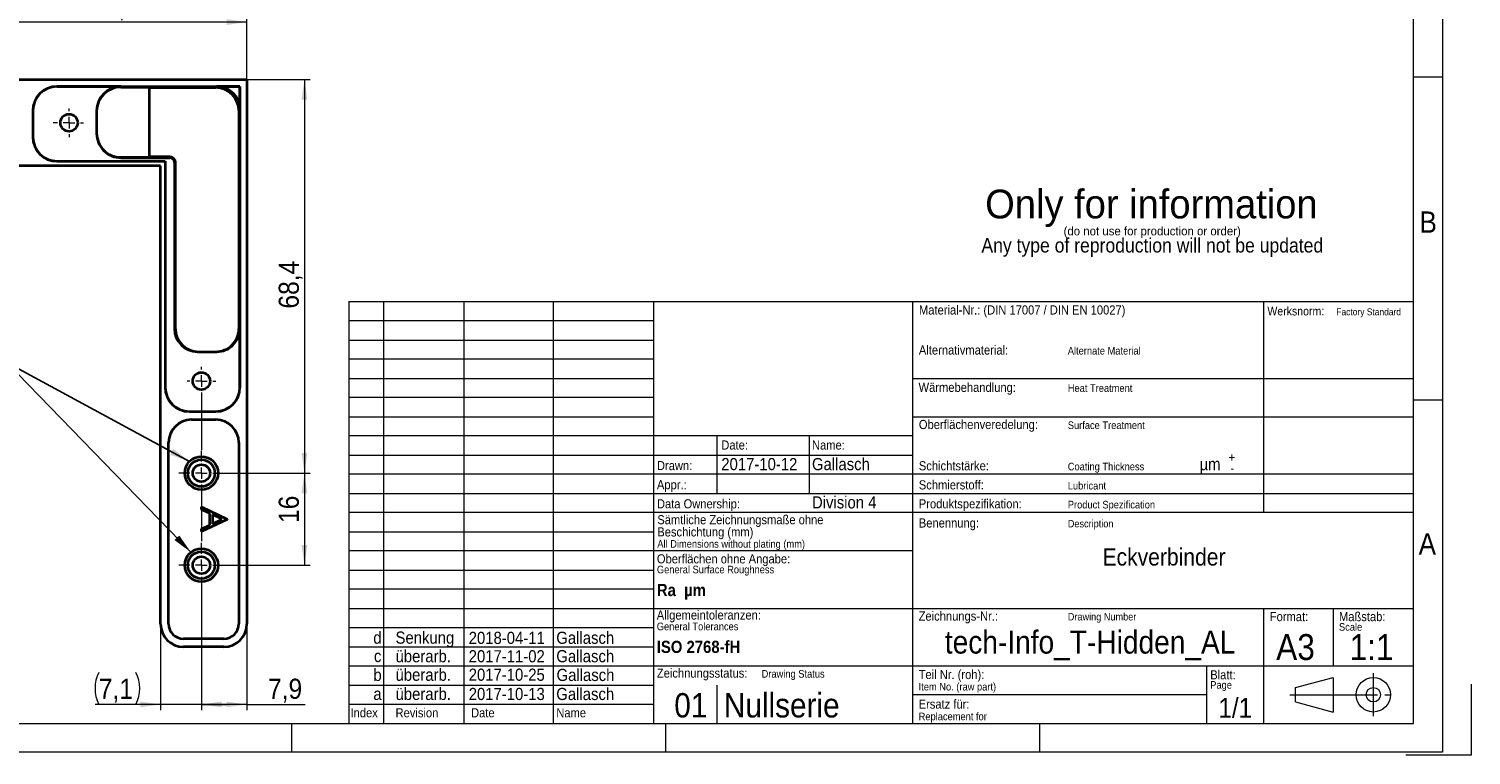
# Model space of a CAD drawing. Header units: millimetres. Extents: x 2 to 420, y 0 to 291.
# Tile 3 of 6: x 169 to 420, y 0 to 126. Entities that reach past the tile are written whole.
import ezdxf

# ---------------------------------------------------------------- set-up
doc = ezdxf.new("R2010")
doc.units = ezdxf.units.MM
doc.linetypes.add('SLD-Durchgehend', pattern=[0])
doc.linetypes.add('SLD-Punktstrich', pattern=[19.05, 15.24, -1.27, 1.27, -1.27])
doc.styles.add('SLDTEXTSTYLE0', font='GOTHIC.TTF', dxfattribs={"width": 0.913})
doc.styles.add('SLDTEXTSTYLE1', font='ARIAL.TTF', dxfattribs={"width": 0.948})
doc.styles.add('SLDTEXTSTYLE2', font='GOTHICB.TTF', dxfattribs={"width": 0.913})
doc.styles.get("Standard").update_dxf_attribs({"font": 'GOTHIC.TTF'})
doc.dimstyles.new('SLDDIMSTYLE0', dxfattribs={"dimtxt": 3.5, "dimasz": 3.5, "dimexe": 0, "dimexo": 0.0625, "dimgap": 0.875, "dimtad": 1, "dimrnd": 1e-09, "dimzin": 12, "dimdsep": 46, "dimtxsty": 'SLDTEXTSTYLE0', "dimsah": 1, "dimcen": 0.09, "dimadec": 0, "dimazin": 3, "dimtfac": 1, "dimtofl": 0, "dimtmove": 0, "dimatfit": 3, "dimfxl": 1, "dimfrac": 2, "dimtolj": 1, "dimtzin": 12, "dimarcsym": 0})
doc.dimstyles.new('SLDDIMSTYLE1', dxfattribs={"dimtxt": 3.5, "dimasz": 3.5, "dimexe": 0, "dimexo": 0.0625, "dimgap": 0.875, "dimtad": 1, "dimrnd": 1e-09, "dimzin": 12, "dimdsep": 46, "dimtxsty": 'SLDTEXTSTYLE0', "dimsah": 1, "dimcen": 0.09, "dimadec": 0, "dimazin": 3, "dimtfac": 1, "dimtmove": 0, "dimatfit": 0, "dimfxl": 1, "dimfrac": 2, "dimtolj": 1, "dimtzin": 12, "dimarcsym": 0})
doc.dimstyles.new('SLDDIMSTYLE2', dxfattribs={"dimtxt": 0.18, "dimasz": 3.5, "dimexe": 0, "dimexo": 0.0625, "dimgap": 0, "dimtad": 0, "dimtih": 1, "dimtoh": 1, "dimdec": 0, "dimrnd": 1e-09, "dimzin": 0, "dimdsep": 46, "dimtxsty": 'STANDARD', "dimsah": 1, "dimcen": 0.09, "dimadec": 0, "dimazin": 0, "dimtfac": 3.5, "dimtdec": 0, "dimtofl": 0, "dimtmove": 0, "dimatfit": 3, "dimfxl": 1, "dimfrac": 2, "dimtolj": 1, "dimtzin": 0, "dimarcsym": 0})

# ---------------------------------------------------------------- blocks, each defined once
blk = doc.blocks.new('SW_NOTE_2')
at = {"color": 0, "linetype": 'Continuous', "lineweight": 0, "attachment_point": 2}
for s, insert, char_height, style in [('Only for information', (29.53, 6.45), 5, 'SLDTEXTSTYLE1'), ('(do not use for production or order)', (29.67, 0), 1.5, 'SLDTEXTSTYLE1'), ('Any type of reproduction will not be updated', (29.69, -1.98), 2.5, 'SLDTEXTSTYLE0')]:
    blk.add_mtext(s, dxfattribs=dict(at, insert=insert, char_height=char_height, style=style))
blk = doc.blocks.new('SW_NOTE_5')
at = {"color": 0, "linetype": 'Continuous', "lineweight": 0, "char_height": 1.5875, "attachment_point": 1, "style": 'SLDTEXTSTYLE0'}
for s, insert in [('Sämtliche Zeichnungsmaße ohne ', (0, 2.03)), ('Beschichtung (mm)', (0, -0.09))]:
    blk.add_mtext(s, dxfattribs=dict(at, insert=insert))
blk = doc.blocks.new('_D')
at = {"color": 3, "linetype": 'SLD-Durchgehend', "lineweight": 18}
for p, q in [((160.36, 114.42), (160.36, 128.42)), ((207.26, 117.42), (207.26, 128.42)), ((207.26, 127.42), (160.36, 127.42))]:
    blk.add_line(p, q, dxfattribs=at)
for points in [[(160.36, 127.42), (163.86, 126.92), (163.86, 127.92)], [(207.26, 127.42), (203.76, 127.92), (203.76, 126.92)]]:
    blk.add_solid(points, dxfattribs=at)
at = {"color": 3, "linetype": 'SLD-Durchgehend', "lineweight": 18, "insert": (180.23, 131.89), "char_height": 3.5, "attachment_point": 1, "style": 'SLDTEXTSTYLE0'}
blk.add_mtext('46,9', dxfattribs=at)
blk = doc.blocks.new('_D_1')
at = {"color": 3, "linetype": 'SLD-Durchgehend', "lineweight": 18}
for p, q in [((207.26, 117.42), (218.26, 117.42)), ((217.26, 117.42), (217.26, 49.02)), ((203.26, 49.02), (218.26, 49.02))]:
    blk.add_line(p, q, dxfattribs=at)
for points in [[(217.26, 117.42), (216.76, 113.92), (217.76, 113.92)], [(217.26, 49.02), (217.76, 52.52), (216.76, 52.52)]]:
    blk.add_solid(points, dxfattribs=at)
at = {"color": 3, "linetype": 'SLD-Durchgehend', "lineweight": 18, "insert": (212.79, 77.62), "char_height": 3.5, "attachment_point": 1, "rotation": 90, "style": 'SLDTEXTSTYLE0'}
blk.add_mtext('68,4', dxfattribs=at)
blk = doc.blocks.new('_D_7')
at = {"color": 7, "linetype": 'SLD-Durchgehend', "lineweight": 18}
for p, q in [((199.36, 29.12), (199.36, 7.82)), ((207.26, 22.82), (207.26, 7.82)), ((207.26, 8.82), (199.36, 8.82)), ((207.26, 8.82), (217.4, 8.82))]:
    blk.add_line(p, q, dxfattribs=at)
for points in [[(199.36, 8.82), (202.86, 8.32), (202.86, 9.32)], [(207.26, 8.82), (203.76, 9.32), (203.76, 8.32)]]:
    blk.add_solid(points, dxfattribs=at)
at = {"color": 7, "linetype": 'SLD-Durchgehend', "lineweight": 18, "insert": (210.93, 13.29), "char_height": 3.5, "attachment_point": 1, "style": 'SLDTEXTSTYLE0'}
blk.add_mtext('7,9', dxfattribs=at)
blk = doc.blocks.new('_D_8')
at = {"color": 7, "linetype": 'SLD-Durchgehend', "lineweight": 18}
for p, q in [((199.36, 29.12), (199.36, 7.82)), ((192.26, 22.82), (192.26, 7.82)), ((192.26, 8.82), (180.87, 8.82)), ((199.36, 8.82), (192.26, 8.82)), ((199.36, 8.82), (203.86, 8.82))]:
    blk.add_line(p, q, dxfattribs=at)
for centre, start, end in [((187.08, 11.6), 153.4349, 206.5651), ((182.43, 11.6), 333.4349, 26.5651)]:
    blk.add_arc(centre, 6.21, start, end, dxfattribs=at)
for points in [[(192.26, 8.82), (188.76, 9.32), (188.76, 8.32)], [(199.36, 8.82), (202.86, 8.32), (202.86, 9.32)]]:
    blk.add_solid(points, dxfattribs=at)
at = {"color": 7, "linetype": 'SLD-Durchgehend', "lineweight": 18, "insert": (181.53, 13.29), "char_height": 3.5, "attachment_point": 1, "style": 'SLDTEXTSTYLE0'}
blk.add_mtext('7,1', dxfattribs=at)
blk = doc.blocks.new('_D_9')
at = {"color": 7, "linetype": 'SLD-Durchgehend', "lineweight": 18}
for p, q in [((203.26, 49.02), (218.26, 49.02)), ((217.26, 49.02), (217.26, 33.02)), ((203.26, 33.02), (218.26, 33.02))]:
    blk.add_line(p, q, dxfattribs=at)
for points in [[(217.26, 49.02), (216.76, 45.52), (217.76, 45.52)], [(217.26, 33.02), (217.76, 36.52), (216.76, 36.52)]]:
    blk.add_solid(points, dxfattribs=at)
at = {"color": 7, "linetype": 'SLD-Durchgehend', "lineweight": 18, "insert": (212.79, 40.35), "char_height": 3.5, "attachment_point": 1, "rotation": 90, "style": 'SLDTEXTSTYLE0'}
blk.add_mtext('16', dxfattribs=at)
blk = doc.blocks.new('SW_CENTERMARKSYMBOL_1')
at = {"color": 0, "linetype": 'SLD-Durchgehend', "lineweight": 18}
for p, q in [((-2, 0), (-2.73, 0)), ((0, 0), (-1, 0)), ((0, 2), (0, 2.5)), ((0, 0), (0, 1)), ((0, 0), (0, -1)), ((0, 0), (1, 0)), ((2, 0), (2.5, 0)), ((0, -2), (0, -2.5))]:
    blk.add_line(p, q, dxfattribs=at)
blk = doc.blocks.new('SW_CENTERMARKSYMBOL_2')
at = {"color": 0, "linetype": 'SLD-Durchgehend', "lineweight": 18}
for p, q in [((-2, 0), (-2.5, 0)), ((0, 0), (-1, 0)), ((0, 2), (0, 2.5)), ((0, 0), (0, 1)), ((0, 0), (0, -1)), ((0, 0), (1, 0)), ((2, 0), (2.5, 0)), ((0, -2), (0, -12.02))]:
    blk.add_line(p, q, dxfattribs=at)
blk = doc.blocks.new('SW_CENTERMARKSYMBOL_3')
at = {"color": 0, "linetype": 'SLD-Durchgehend', "lineweight": 18}
for p, q in [((0, 2), (0, 3.9)), ((-2, 0), (-3.9, 0)), ((0, 0), (-1, 0)), ((0, 0), (0, 1)), ((0, 0), (0, -1)), ((0, 0), (1, 0)), ((2, 0), (3.9, 0)), ((0, -2), (0, -11.83))]:
    blk.add_line(p, q, dxfattribs=at)
blk = doc.blocks.new('SW_CENTERMARKSYMBOL_4')
at = {"color": 0, "linetype": 'SLD-Durchgehend', "lineweight": 18}
for p, q in [((0, 2), (0, 3.9)), ((-2, 0), (-3.9, 0)), ((0, 0), (-1, 0)), ((0, 0), (0, 1)), ((0, 0), (0, -1)), ((0, 0), (1, 0)), ((2, 0), (3.9, 0)), ((0, -2), (0, -3.9))]:
    blk.add_line(p, q, dxfattribs=at)

msp = doc.modelspace()

# ---------------------------------------------------------------- linework, layer by layer
at = {"color": 7, "linetype": 'SLD-Durchgehend', "lineweight": 18}
for p, q in [((415.00027, 291.49982), (415.00027, 0.49982)), ((410.00027, 5.49982), (410.00027, 286.49982)), ((410.00027, 117.89982), (415.00027, 117.89982)), ((174.2611, 116.2032), (174.2611, 116.2247)), ((185.35681, 116.2032), (185.35681, 116.11104)), ((201.85729, 116.02041), (202.06157, 116.2247)), ((170.08261, 112.0247), (170.0611, 112.0247)), ((206.0611, 112.22517), (205.85681, 112.02088)), ((170.08261, 107.4247), (170.0611, 107.4247)), ((174.2611, 103.24621), (174.2611, 103.2247)), ((185.35681, 103.92979), (185.35681, 103.83763)), ((193.85682, 104.02041), (193.85682, 103.83763)), ((194.85681, 103.02041), (194.67403, 103.02041)), ((225.00027, 78.82315), (410.00027, 78.82315)), ((225.00027, 78.82315), (225.00027, 5.49982)), ((231.00027, 78.82315), (231.00027, 5.49982)), ((245.00027, 5.49982), (245.00027, 78.82315)), ((260.50027, 78.82315), (260.50027, 5.49982)), ((278.00027, 5.49982), (278.00027, 78.82315)), ((323.00027, 5.49982), (323.00027, 78.82315)), ((384.00027, 42.15982), (384.00027, 78.82315)), ((410.00027, 5.49982), (410.00027, 78.82315)), ((278.00027, 75.49315), (225.00027, 75.49315)), ((194.67403, 74.12041), (194.85681, 74.12041)), ((205.85681, 74.12041), (206.0396, 74.12041)), ((225.00027, 72.15982), (278.00027, 72.15982)), ((278.00027, 68.82648), (225.00027, 68.82648)), ((225.00027, 65.49315), (278.00027, 65.49315)), ((323.00027, 65.49315), (410.00027, 65.49315)), ((193.0826, 63.9247), (193.0611, 63.9247)), ((206.0396, 63.9247), (206.06111, 63.9247)), ((278.00027, 62.15982), (225.00027, 62.15982)), ((415.00027, 61.69982), (410.00027, 61.69982)), ((197.26111, 59.7462), (197.26111, 59.7247)), ((201.8611, 59.7462), (201.8611, 59.7247)), ((225.00027, 58.82648), (278.00027, 58.82648)), ((323.00027, 58.82648), (410.00027, 58.82648)), ((323.00027, 55.49315), (225.00027, 55.49315)), ((289.00027, 45.49315), (289.00027, 55.49315)), ((305.00027, 45.49315), (305.00027, 55.49315)), ((225.00027, 52.15982), (323.00027, 52.15982)), ((410.00027, 48.82648), (225.00027, 48.82648)), ((225.00027, 45.49315), (410.00027, 45.49315)), ((410.00027, 42.15982), (225.00027, 42.15982)), ((225.00027, 38.82648), (278.00027, 38.82648)), ((323.00027, 35.49315), (225.00027, 35.49315)), ((225.00027, 32.15982), (278.00027, 32.15982)), ((278.00027, 28.82648), (225.00027, 28.82648)), ((225.00027, 25.49315), (410.00027, 25.49315)), ((384.00027, 5.49982), (384.00027, 25.49315)), ((396.00027, 25.49315), (396.00027, 15.49315)), ((278.00027, 22.15982), (225.00027, 22.15982)), ((225.00027, 18.82648), (278.00027, 18.82648)), ((410.00027, 15.49315), (225.00027, 15.49315)), ((374.00027, 15.49315), (374.00027, 5.49982)), ((389.49818, 11.75759), (396.00027, 13.49982)), ((396.00027, 13.49982), (396.00027, 7.49982)), ((225.00027, 12.15982), (278.00027, 12.15982)), ((289.00027, 5.49982), (289.00027, 12.15982)), ((374.00027, 10.49982), (323.00027, 10.49982)), ((389.49818, 9.24205), (389.49818, 11.75759)), ((420.00027, 12.36458), (420.00027, -0.00018)), ((278.00027, 8.82982), (225.00027, 8.82982)), ((389.49818, 9.24205), (396.00027, 7.49982)), ((20.00027, 5.49982), (410.00027, 5.49982)), ((215.00027, 5.49982), (215.00027, 0.49982)), ((225.00027, 5.49982), (410.00027, 5.49982)), ((280.00027, 5.49982), (280.00027, 0.49982)), ((345.00027, 5.49982), (345.00027, 0.49982)), ((415.00027, 0.49982), (2.00027, 0.49982)), ((420.00027, -0.00018), (408.65, -0.00018))]:
    msp.add_line(p, q, dxfattribs=at)
at = {"color": 7, "linetype": 'SLD-Durchgehend', "lineweight": 35}
for p, q in [((152.65681, 117.42041), (207.25681, 117.42041)), ((174.2611, 116.2247), (206.06111, 116.2247)), ((185.35681, 116.2032), (174.2611, 116.2032)), ((185.35681, 116.11104), (190.35682, 116.11104)), ((190.35682, 103.92979), (190.35682, 116.11104)), ((190.35682, 116.02041), (201.85729, 116.02041)), ((206.0611, 116.2247), (202.06157, 116.2247)), ((206.0611, 112.22517), (206.0611, 116.2247)), ((206.06111, 116.2247), (206.0611, 116.2247)), ((206.06111, 116.2247), (206.06111, 63.9247)), ((207.25681, 117.42041), (207.25681, 22.82041)), ((170.0611, 112.0247), (170.0611, 107.4247)), ((170.08261, 112.0247), (170.08261, 107.4247)), ((181.15681, 112.0027), (181.15681, 108.03812)), ((205.85681, 112.02088), (205.85681, 74.12041)), ((174.2611, 103.24621), (193.0826, 103.24621)), ((174.2611, 103.2247), (193.0611, 103.2247)), ((185.35681, 103.92979), (190.35682, 103.92979)), ((185.35681, 103.83763), (193.85682, 103.83763)), ((193.85682, 104.02041), (190.35682, 104.02041)), ((193.0826, 103.24621), (193.0611, 103.2247)), ((193.0611, 103.2247), (193.0611, 63.9247)), ((193.0826, 103.24621), (193.0826, 63.9247)), ((194.67403, 103.02041), (194.67403, 74.12041)), ((194.85681, 74.12041), (194.85681, 103.02041)), ((192.25681, 102.42041), (152.65681, 102.42041)), ((192.25681, 22.82041), (192.25681, 102.42041)), ((206.0396, 63.9247), (206.0396, 74.12041)), ((198.6745, 70.12041), (202.03913, 70.12041)), ((197.26111, 59.7462), (201.8611, 59.7462)), ((197.26111, 59.7247), (201.8611, 59.7247)), ((197.65681, 58.3247), (201.85682, 58.3247)), ((193.65681, 22.82041), (193.65681, 54.3247)), ((205.85681, 54.3247), (205.85681, 22.82041)), ((199.35681, 42.71422), (199.35681, 43.15503)), ((199.35681, 43.15503), (203.85681, 41.02041)), ((200.79912, 42.03003), (199.35681, 42.71422)), ((203.85681, 40.96272), (199.35681, 38.88579)), ((200.79912, 39.99007), (200.79912, 42.03003)), ((201.26066, 41.81097), (201.26066, 40.2028)), ((202.97971, 40.99607), (201.26066, 41.81097)), ((201.26066, 40.2028), (202.97971, 40.99607)), ((203.85681, 41.02041), (203.85681, 40.96272)), ((199.35681, 39.3248), (200.79912, 39.99007)), ((199.35681, 38.88579), (199.35681, 39.3248)), ((203.25681, 20.22041), (196.25681, 20.22041)), ((203.25681, 18.82041), (196.25681, 18.82041))]:
    msp.add_line(p, q, dxfattribs=at)
at = {"color": 7, "linetype": 'SLD-Punktstrich', "lineweight": 18}
for p, q in [((403.00027, 14.24982), (403.00027, 6.74982)), ((388.49818, 10.49982), (405.99818, 10.49982))]:
    msp.add_line(p, q, dxfattribs=at)
at = {"color": 7, "linetype": 'SLD-Durchgehend', "lineweight": 35}
for centre, radius in [((176.35681, 109.92041), 1.5), ((199.35681, 65.02041), 1.5), ((199.35681, 49.02041), 2.9), ((199.35681, 49.02041), 2.35), ((199.35681, 49.02041), 1.5), ((199.35681, 33.02041), 2.9), ((199.35681, 33.02041), 2.35), ((199.35681, 33.02041), 1.5)]:
    msp.add_circle(centre, radius, dxfattribs=at)
at = {"color": 7, "linetype": 'SLD-Durchgehend', "lineweight": 18}
for radius in [3, 1.25]:
    msp.add_circle((403.00027, 10.49982), radius, dxfattribs=at)
at = {"color": 7, "linetype": 'SLD-Durchgehend', "lineweight": 35}
for centre, radius, start, end in [((174.2611, 112.0247), 4.2, 90, 180), ((174.2611, 112.0247), 4.1785, 90, 180), ((174.2611, 107.4247), 4.2, 180, 270), ((174.2611, 107.4247), 4.1785, 180, 270), ((193.85681, 103.02041), 1, 0, 90), ((193.85681, 103.02041), 0.81721, 360, 90), ((197.2611, 63.9247), 4.2, 180, 270), ((197.2611, 63.9247), 4.1785, 180, 270), ((201.8611, 63.9247), 4.2, 270, 0), ((201.8611, 63.9247), 4.1785, 270, 0), ((197.65681, 54.3247), 4, 90, 180), ((201.85681, 54.3247), 4, 0, 90), ((196.25681, 22.82041), 4, 180, 270), ((196.25681, 22.82041), 2.6, 180, 270), ((203.25681, 22.82041), 2.6, 270, 0), ((203.25681, 22.82041), 4, 270, 0)]:
    msp.add_arc(centre, radius, start, end, dxfattribs=at)
for centre, major_axis, ratio, start_param, end_param in [((185.35681, 112.0027), (0, -4.2005), 0.999882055, 3.141592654, 4.71238898), ((185.35681, 111.91054), (0, -4.2005), 0.999882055, 3.141592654, 4.71238898), ((201.85634, 112.01994), (-2.82909, -2.82909), 0.999764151, 2.356312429, 3.926872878), ((202.06063, 112.22422), (-2.82909, -2.82909), 0.999764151, 2.356312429, 3.926872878), ((185.35681, 108.13028), (0, -4.2005), 0.999882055, 4.71238898, 6.283185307), ((185.35681, 108.03812), (0, -4.2005), 0.999882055, 4.71238898, 6.283185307), ((198.6745, 74.12041), (4.00047, 0), 0.999882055, 3.141592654, 4.71238898), ((198.85729, 74.12041), (4.00047, 0), 0.999882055, 3.141592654, 4.71238898), ((201.85634, 74.12041), (-4.00047, 0), 0.999882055, 1.570796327, 3.141592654), ((202.03913, 74.12041), (-4.00047, 0), 0.999882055, 1.570796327, 3.141592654)]:
    msp.add_ellipse(centre, major_axis=major_axis, ratio=ratio, start_param=start_param, end_param=end_param, dxfattribs=at)

# ---------------------------------------------------------------- block references
at = {"color": 3, "linetype": 'SLD-Durchgehend', "lineweight": 18}
for name, p in [('SW_CENTERMARKSYMBOL_1', (176.35681, 109.92041)), ('SW_CENTERMARKSYMBOL_2', (199.35681, 65.02041)), ('SW_CENTERMARKSYMBOL_3', (199.35681, 49.02041)), ('SW_CENTERMARKSYMBOL_4', (199.35681, 33.02041))]:
    msp.add_blockref(name, p, dxfattribs=at)
at = {"color": 7, "linetype": 'Continuous', "lineweight": 0}
for name, p in [('SW_NOTE_2', (334.90674, 91.8478)), ('SW_NOTE_5', (278.57759, 39.68748))]:
    msp.add_blockref(name, p, dxfattribs=at)

# ---------------------------------------------------------------- texts
for s, insert, char_height, attachment_point, style in [('B', (411.02777, 94.50404), 3.70417, 1, 'SLDTEXTSTYLE0'), ('Material-Nr.: (DIN 17007 / DIN EN 10027)', (324.05045, 78.17736), 1.5875, 1, 'SLDTEXTSTYLE0'), ('Werksnorm:', (384.5914, 77.93125), 1.5, 1, 'SLDTEXTSTYLE0'), ('Factory Standard', (396.5725, 77.65429), 1.2, 1, 'SLDTEXTSTYLE0'), ('Alternativmaterial:', (324.03129, 71.21461), 1.5875, 1, 'SLDTEXTSTYLE0'), ('Alternate Material', (349.90742, 70.95456), 1.3229167, 1, 'SLDTEXTSTYLE0'), ('Wärmebehandlung:', (323.97817, 64.72454), 1.5875, 1, 'SLDTEXTSTYLE0'), ('Heat Treatment', (349.90742, 64.46448), 1.3229167, 1, 'SLDTEXTSTYLE0'), ('Oberflächenveredelung:', (324.02958, 58.2683), 1.5875, 1, 'SLDTEXTSTYLE0'), ('Surface Treatment', (349.90742, 58.00824), 1.3229167, 1, 'SLDTEXTSTYLE0'), ('Date:', (289.69626, 54.70184), 1.5875, 1, 'SLDTEXTSTYLE0'), ('Name:', (305.45598, 54.70184), 1.5875, 1, 'SLDTEXTSTYLE0'), ('Drawn:', (278.51345, 51.12882), 1.5875, 1, 'SLDTEXTSTYLE0'), ('2017-10-12', (289.69626, 51.64893), 2.116667, 1, 'SLDTEXTSTYLE0'), ('Gallasch', (305.45598, 51.64893), 2.116667, 1, 'SLDTEXTSTYLE0'), ('Schichtstärke:', (324.02958, 51.08738), 1.5875, 1, 'SLDTEXTSTYLE0'), ('Coating Thickness', (349.90742, 50.82742), 1.3229167, 1, 'SLDTEXTSTYLE0'), ('µm', (372.80659, 51.63765), 2.116667, 1, 'SLDTEXTSTYLE0'), ('+', (377.8444, 52.55419), 1.5875, 1, 'SLDTEXTSTYLE0'), ('Appr.:', (278.51345, 47.80596), 1.5875, 1, 'SLDTEXTSTYLE0'), ('Schmierstoff:', (324.02005, 47.77522), 1.5875, 1, 'SLDTEXTSTYLE0'), ('-', (378.16058, 50.68587), 1.5875, 1, 'SLDTEXTSTYLE0'), ('Division 4', (305.45598, 45.00278), 2.116667, 1, 'SLDTEXTSTYLE0'), ('Lubricant', (349.90742, 47.4998), 1.322917, 1, 'SLDTEXTSTYLE0'), ('Data Ownership:', (278.51345, 44.48266), 1.5875, 1, 'SLDTEXTSTYLE0'), ('Produktspezifikation:', (324.02005, 44.48266), 1.5875, 1, 'SLDTEXTSTYLE0'), ('Product Spezification', (349.90742, 44.20723), 1.3229167, 1, 'SLDTEXTSTYLE0'), ('Benennung:', (324.02005, 41.15612), 1.5875, 1, 'SLDTEXTSTYLE0'), ('Description', (349.90742, 40.8952), 1.3, 1, 'SLDTEXTSTYLE0'), ('A', (410.87468, 38.56685), 3.70417, 1, 'SLDTEXTSTYLE0'), ('All Dimensions without plating (mm)', (278.57759, 37.38509), 1.3229167, 1, 'SLDTEXTSTYLE0'), ('Eckverbinder', (366.6297, 35.9594), 3, 2, 'SLDTEXTSTYLE0'), ('General Surface Roughness', (278.5059, 32.9274), 1.3229167, 1, 'SLDTEXTSTYLE0'), ('Oberflächen ohne Angabe:', (278.5059, 34.91727), 1.5875, 1, 'SLDTEXTSTYLE0'), ('Ra  µm', (278.5059, 29.76136), 2.116667, 1, 'SLDTEXTSTYLE2'), ('Allgemeintoleranzen:', (278.48546, 25.15213), 1.5875, 1, 'SLDTEXTSTYLE0'), ('Zeichnungs-Nr.:', (323.98995, 24.97347), 1.5875, 1, 'SLDTEXTSTYLE0'), ('General Tolerances', (278.48546, 23.03544), 1.3229167, 1, 'SLDTEXTSTYLE0'), ('Drawing Number', (349.90742, 24.71255), 1.3, 1, 'SLDTEXTSTYLE0'), ('Format:', (385.00887, 24.87916), 1.5875, 1, 'SLDTEXTSTYLE0'), ('Scale', (397.03206, 22.94876), 1.322917, 1, 'SLDTEXTSTYLE0'), ('Maßstab:', (397.03206, 24.87916), 1.5875, 1, 'SLDTEXTSTYLE0'), ('d', (230.67062, 21.48994), 2.11667, 3, 'SLDTEXTSTYLE0'), ('Senkung', (233.0935, 21.48994), 2.116667, 1, 'SLDTEXTSTYLE0'), ('2018-04-11', (245.807, 21.44544), 2.116667, 1, 'SLDTEXTSTYLE0'), ('Gallasch', (261.02861, 21.46164), 2.116667, 1, 'SLDTEXTSTYLE0'), ('ISO 2768-fH', (278.48546, 19.87984), 2.1166667, 1, 'SLDTEXTSTYLE2'), ('tech-Info_T-Hidden_AL', (353.78999, 21.65146), 4, 2, 'SLDTEXTSTYLE0'), ('A3', (389.48304, 21.04017), 4.5, 2, 'SLDTEXTSTYLE0'), ('1:1', (402.70209, 21.04017), 4.5, 2, 'SLDTEXTSTYLE0'), ('c', (230.63485, 18.29666), 2.11667, 3, 'SLDTEXTSTYLE0'), ('überarb.', (233.0935, 18.26573), 2.116667, 1, 'SLDTEXTSTYLE0'), ('2017-11-02', (245.807, 18.24899), 2.116667, 1, 'SLDTEXTSTYLE0'), ('Gallasch', (261.02861, 18.26255), 2.116667, 1, 'SLDTEXTSTYLE0'), ('b', (230.67797, 15.00794), 2.11667, 3, 'SLDTEXTSTYLE0'), ('überarb.', (233.0935, 15.03623), 2.116667, 1, 'SLDTEXTSTYLE0'), ('2017-10-25', (245.807, 15.04462), 2.116667, 1, 'SLDTEXTSTYLE0'), ('Gallasch', (261.07408, 15.00239), 2.116667, 1, 'SLDTEXTSTYLE0'), ('Zeichnungsstatus:', (278.50189, 15.05955), 1.5875, 1, 'SLDTEXTSTYLE0'), ('Drawing Status', (296.70357, 14.79949), 1.3229167, 1, 'SLDTEXTSTYLE0'), ('Teil Nr. (roh):', (323.98995, 14.81624), 1.5875, 1, 'SLDTEXTSTYLE0'), ('Item No. (raw part)', (323.98995, 12.5623), 1.3229167, 1, 'SLDTEXTSTYLE0'), ('Page', (374.66121, 12.87313), 1.322917, 1, 'SLDTEXTSTYLE0'), ('Blatt:', (374.66121, 14.76483), 1.5875, 1, 'SLDTEXTSTYLE0'), ('a', (230.67774, 11.70738), 2.11667, 3, 'SLDTEXTSTYLE0'), ('überarb.', (233.0935, 11.70738), 2.116667, 1, 'SLDTEXTSTYLE0'), ('2017-10-13', (245.807, 11.69519), 2.116667, 1, 'SLDTEXTSTYLE0'), ('Gallasch', (261.0264, 11.69463), 2.116667, 1, 'SLDTEXTSTYLE0'), ('01  Nullserie', (281.52931, 10.78261), 4.2333333, 1, 'SLDTEXTSTYLE0'), ('1/1', (379.01572, 9.94561), 3.439583, 2, 'SLDTEXTSTYLE0'), ('Index', (225.26712, 8.1631), 1.5875, 1, 'SLDTEXTSTYLE0'), ('Revision', (233.0935, 8.1631), 1.5875, 1, 'SLDTEXTSTYLE0'), ('Date', (246.21258, 8.1631), 1.5875, 1, 'SLDTEXTSTYLE0'), ('Name', (261.0264, 8.1631), 1.5875, 1, 'SLDTEXTSTYLE0'), ('Replacement for', (323.98995, 7.39313), 1.3229167, 1, 'SLDTEXTSTYLE0'), ('Ersatz für:', (323.98995, 9.67104), 1.5875, 1, 'SLDTEXTSTYLE0')]:
    msp.add_mtext(s, dxfattribs=dict(at, insert=insert, char_height=char_height, attachment_point=attachment_point, style=style))

# ---------------------------------------------------------------- dimensions: what is measured, and where the dimension line sits
at = {"color": 3, "linetype": 'SLD-Durchgehend', "lineweight": 18}
dim = msp.add_linear_dim(base=(160.35681, 127.42041), p1=(207.25681, 117.42041), p2=(160.35681, 114.42041), dimstyle='SLDDIMSTYLE0', dxfattribs=at)
dim.commit()
dim.dimension.update_dxf_attribs({"geometry": '_D', "text_midpoint": (184.75778, 127.42041), "dimtype": 160})
dim = msp.add_linear_dim(base=(217.25681, 49.02041), p1=(207.25681, 117.42041), p2=(203.25681, 49.02041), angle=90, dimstyle='SLDDIMSTYLE0', dxfattribs=at)
dim.commit()
dim.dimension.update_dxf_attribs({"geometry": '_D_1', "text_midpoint": (217.25681, 82.14843), "dimtype": 160})
at = {"color": 7, "linetype": 'SLD-Durchgehend', "lineweight": 18}
dim = msp.add_linear_dim(base=(217.25681, 33.02041), p1=(203.25681, 49.02041), p2=(203.25681, 33.02041), angle=90, dimstyle='SLDDIMSTYLE0', dxfattribs=at)
dim.commit()
dim.dimension.update_dxf_attribs({"geometry": '_D_9', "text_midpoint": (217.25681, 42.93912), "dimtype": 160})
dim = msp.add_linear_dim(base=(192.25681, 8.82041), p1=(199.35681, 29.12041), p2=(192.25681, 22.82041), text='(<>)', dimstyle='SLDDIMSTYLE1', dxfattribs=at)
dim.commit()
dim.dimension.update_dxf_attribs({"geometry": '_D_8', "text_midpoint": (184.75778, 8.82041), "dimtype": 160})
dim = msp.add_linear_dim(base=(199.35681, 8.82041), p1=(207.25681, 22.82041), p2=(199.35681, 29.12041), dimstyle='SLDDIMSTYLE0', dxfattribs=at)
dim.commit()
dim.dimension.update_dxf_attribs({"geometry": '_D_7', "text_midpoint": (214.16581, 8.82041), "dimtype": 160})

# ---------------------------------------------------------------- leaders
at = {"color": 3, "linetype": 'Continuous', "lineweight": 0}
for points in [[(197.2901, 51.05479), (165.57459, 68.24022), (159.32459, 68.24022)], [(197.528, 35.27106), (165.57459, 68.24022), (159.32459, 68.24022)]]:
    msp.add_leader(points, dimstyle='SLDDIMSTYLE2', dxfattribs=at)

doc.saveas('drawing.dxf')
